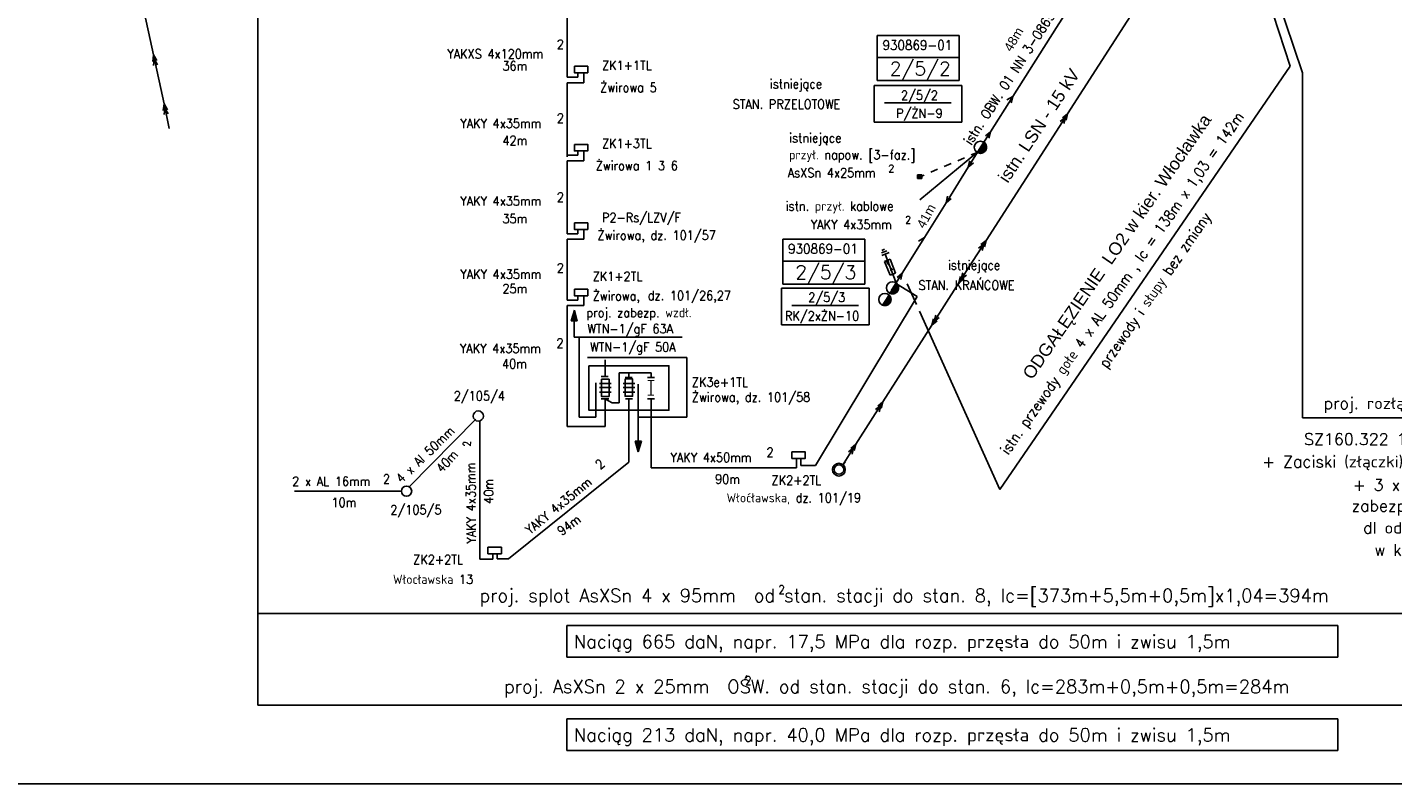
# Model space of a CAD drawing. Extents: x 6572638 to 13149531, y 5838629 to 11678088.
# Tile 2 of 37: x 6572962 to 6573288, y 5838732 to 5838912. Entities that reach past the tile are written whole.
import ezdxf

# ---------------------------------------------------------------- set-up
doc = ezdxf.new("R2010")
doc.units = 0
doc.header["$MEASUREMENT"] = 0
doc.linetypes.add('1_8', pattern=[0.5, 0.25, -0.25])
doc.linetypes.add('3_SUEP_A', pattern=[0])
doc.layers.get('0').update_dxf_attribs({"color": 250, "linetype": 'CONTINUOUS'})
for name, color, linetype in [('_L_NAP', 7, 'CONTINUOUS'), ('_OPIS_KABLA', 250, 'CONTINUOUS'), ('_OPIS_LINII', 250, 'CONTINUOUS'), ('OPIS_LNAP', 250, 'CONTINUOUS'), ('SUEP_L_0', 1, '3_SUEP_A'), ('SUP_T_2', 7, 'CONTINUOUS')]:
    doc.layers.add(name, color=color, linetype=linetype)
doc.styles.add('ARIAL', font='ARIALI_0.TTF', dxfattribs={"width": 0.75})
doc.styles.add('ARIALC', font='ARIALBI0.TTF')
doc.styles.add('SIMPLEBX', font='simplex.shx', dxfattribs={"width": 0.7})

msp = doc.modelspace()

# ---------------------------------------------------------------- hatches: boundary and pattern name
h = msp.add_hatch(color=7)
h.dxf.hatch_style = 1
h.paths.add_polyline_path([(6573167.11876, 5838856.24455), (6573167.76455, 5838856.50658), (6573167.76887, 5838855.5691)])
h = msp.add_hatch(color=7)
h.dxf.hatch_style = 1
h.paths.add_polyline_path([(6573168.61156, 5838854.48533), (6573167.96559, 5838854.22376), (6573167.96193, 5838855.16124)])
at = {"layer": 'OPIS_LNAP', "linetype": 'CONTINUOUS'}
msp.add_hatch(color=7, dxfattribs=at).paths.add_polyline_path([(6573174.51696, 5838877.1731), (6573175.50239, 5838877.1731), (6573175.50239, 5838876.3212), (6573174.51696, 5838876.3212)])
h = msp.add_hatch(color=1, dxfattribs=at)
h.paths.add_polyline_path([(6573093.27279, 5838842.34299), (6573092.60292, 5838844.89787), (6573091.76584, 5838842.34299)])
edge = h.paths.add_edge_path(flags=16)
edge.add_line((6573092.55131, 5838842.56309), (6573092.55131, 5838844.74036))
h = msp.add_hatch(color=1, dxfattribs=at)
h.paths.add_polyline_path([(6573107.12017, 5838813.57785), (6573107.79004, 5838811.02298), (6573108.62712, 5838813.57785)])
edge = h.paths.add_edge_path(flags=16)
edge.add_line((6573107.84164, 5838813.35776), (6573107.84164, 5838811.18049))
at = {"layer": 'SUEP_L_0', "linetype": '3_SUEP_A'}
h = msp.add_hatch(color=7, dxfattribs=at)
edge = h.paths.add_edge_path()
edge.add_line((6573188.75837, 5838882.50869), (6573190.35168, 5838884.95217))
edge.add_arc((6573189.49968, 5838883.76652), 1.46002, -120.5132726, 54.2993058, ccw=False)
h = msp.add_hatch(color=7, dxfattribs=at)
edge = h.paths.add_edge_path()
edge.add_line((6573165.96786, 5838846.15989), (6573167.56117, 5838848.60337))
edge.add_arc((6573166.70917, 5838847.41772), 1.46002, -120.5132726, 54.2993058, ccw=False)
h = msp.add_hatch(color=7, dxfattribs=at)
edge = h.paths.add_edge_path()
edge.add_line((6573167.78479, 5838848.93929), (6573169.3781, 5838851.38277))
edge.add_arc((6573168.5261, 5838850.19711), 1.46002, -120.5132726, 54.2993058, ccw=False)

# ---------------------------------------------------------------- linework, layer by layer
at = {"color": 7, "linetype": 'BYBLOCK'}
for p, q in [((6573246.35432, 5838955.53101), (6573263.45266, 5838903.15874)), ((6573090.85271, 5838903.21196), (6573090.85271, 5838914.99535)), ((6573090.85271, 5838900.52946), (6573090.85271, 5838911.61944)), ((6573093.37733, 5838900.52946), (6573090.85271, 5838900.52946)), ((6573093.37733, 5838901.41691), (6573093.37733, 5838900.52946)), ((6573094.82122, 5838901.41691), (6573094.82122, 5838899.19815)), ((6573263.45266, 5838903.15874), (6573194.18364, 5838802.02016)), ((6573094.82122, 5838899.19815), (6573090.85271, 5838899.19815)), ((6573090.85271, 5838893.49119), (6573090.85271, 5838899.19815)), ((6573090.85271, 5838881.51113), (6573090.85271, 5838897.55532)), ((6573164.16078, 5838889.76031), (6573164.16078, 5838898.5067)), ((6573164.16078, 5838898.5067), (6573185.10936, 5838898.5067)), ((6573185.09201, 5838889.76031), (6573185.09201, 5838898.5067)), ((6573166.62923, 5838894.36073), (6573182.53987, 5838894.36073)), ((6573090.85271, 5838881.86415), (6573090.85271, 5838891.50239)), ((6573185.10936, 5838889.76031), (6573164.16078, 5838889.76031)), ((6573093.37733, 5838881.86415), (6573090.85271, 5838881.86415)), ((6573093.37733, 5838882.75159), (6573093.37733, 5838881.86415)), ((6573094.82122, 5838882.75159), (6573094.82122, 5838880.53283)), ((6573188.87476, 5838882.65187), (6573175.09375, 5838871.18028)), ((6573094.82122, 5838880.53283), (6573090.85271, 5838880.53283)), ((6573090.85271, 5838874.84046), (6573090.85271, 5838880.53283)), ((6573090.85271, 5838863.11542), (6573090.85271, 5838877.55292)), ((6573090.85271, 5838863.11542), (6573090.85271, 5838874.26188)), ((6573093.37733, 5838863.11542), (6573090.85271, 5838863.11542)), ((6573094.82122, 5838861.78411), (6573090.85271, 5838861.78411)), ((6573090.85271, 5838847.28425), (6573090.85271, 5838861.78411)), ((6573093.37733, 5838864.00287), (6573093.37733, 5838863.11542)), ((6573094.82122, 5838864.00287), (6573094.82122, 5838861.78411)), ((6573142.02182, 5838841.3661), (6573142.02182, 5838850.11249)), ((6573142.02182, 5838850.11249), (6573162.97041, 5838850.11249)), ((6573162.95306, 5838841.3661), (6573162.95306, 5838850.11249)), ((6573169.4596, 5838851.15753), (6573174.41264, 5838848.15068)), ((6573174.29326, 5838846.18898), (6573172.06926, 5838851.12761)), ((6573093.37733, 5838847.28425), (6573090.85271, 5838847.28425)), ((6573090.85271, 5838817.06928), (6573090.85271, 5838845.95294)), ((6573094.82122, 5838845.95294), (6573090.85271, 5838845.95294)), ((6573093.37733, 5838848.1717), (6573093.37733, 5838847.28425)), ((6573094.82122, 5838848.1717), (6573094.82122, 5838845.95294)), ((6573144.49028, 5838845.96653), (6573160.40092, 5838845.96653)), ((6573174.41264, 5838848.15068), (6573150.15617, 5838807.79694)), ((6573194.18364, 5838802.02016), (6573175.00807, 5838844.60166)), ((6573162.97041, 5838841.3661), (6573142.02182, 5838841.3661)), ((6573099.92482, 5838823.43964), (6573099.92482, 5838817.06928)), ((6573105.60804, 5838823.53274), (6573105.60804, 5838808.56525)), ((6573110.89975, 5838823.41356), (6573110.89975, 5838807.18936)), ((6573069.0181, 5838818.81916), (6573053.11518, 5838802.65318)), ((6573069.97136, 5838818.45175), (6573069.97136, 5838785.37917)), ((6573099.92482, 5838817.06928), (6573090.85271, 5838817.06928)), ((6573145.63203, 5838809.35025), (6573145.63203, 5838807.18936)), ((6573146.66896, 5838809.43664), (6573146.66896, 5838807.79694)), ((6573076.84358, 5838785.47345), (6573105.60804, 5838808.56525)), ((6573110.89975, 5838807.18936), (6573145.63203, 5838807.18936)), ((6573146.66896, 5838807.79694), (6573150.15617, 5838807.79694)), ((6573051.2049, 5838801.63483), (6573025.77797, 5838801.63483)), ((6573073.06199, 5838786.59777), (6573073.06199, 5838785.37917)), ((6573074.09891, 5838786.68416), (6573074.09891, 5838785.47345)), ((6573069.97136, 5838785.37917), (6573073.06199, 5838785.37917)), ((6573074.09891, 5838785.47345), (6573076.84358, 5838785.47345))]:
    msp.add_line(p, q, dxfattribs=at)
at = {"color": 7, "linetype": 'CONTINUOUS', "ltscale": 0.3}
for p, q in [((6573165.92772, 5838858.54916), (6573167.14732, 5838859.043)), ((6573165.97431, 5838857.92569), (6573167.7188, 5838858.63207))]:
    msp.add_line(p, q, dxfattribs=at)
at = {"color": 7}
for p, q in [((6573167.95466, 5838857.02632), (6573166.66951, 5838856.50594)), ((6573167.11876, 5838856.24455), (6573167.76455, 5838856.50658)), ((6573167.76887, 5838855.5691), (6573167.11876, 5838856.24455)), ((6573167.96193, 5838855.16124), (6573168.61156, 5838854.48533))]:
    msp.add_line(p, q, dxfattribs=at)
at = {"color": 1, "linetype": 'BYBLOCK'}
for p, q in [((6573090.72875, 5838761.95793), (6573090.72875, 5838769.57591)), ((6573090.72875, 5838769.57591), (6573274.83264, 5838769.57591)), ((6573274.83264, 5838769.57591), (6573274.83264, 5838761.95793)), ((6573274.83264, 5838761.95793), (6573090.72875, 5838761.95793)), ((6573090.72875, 5838739.66918), (6573090.72875, 5838747.28716)), ((6573090.72875, 5838747.28716), (6573274.83264, 5838747.28716)), ((6573274.83264, 5838747.28716), (6573274.83264, 5838739.66918)), ((6573274.83264, 5838739.66918), (6573090.72875, 5838739.66918))]:
    msp.add_line(p, q, dxfattribs=at)
at = {"color": 7, "linetype": 'BYBLOCK'}
for points in [[(6573092.56568, 5838903.10387), (6573095.76224, 5838903.10387), (6573095.76224, 5838901.54974), (6573092.56568, 5838901.54974)], [(6573092.56568, 5838884.43856), (6573095.76224, 5838884.43856), (6573095.76224, 5838882.88443), (6573092.56568, 5838882.88443)], [(6573092.56568, 5838865.68983), (6573095.76224, 5838865.68983), (6573095.76224, 5838864.1357), (6573092.56568, 5838864.1357)], [(6573092.56568, 5838849.85866), (6573095.76224, 5838849.85866), (6573095.76224, 5838848.30453), (6573092.56568, 5838848.30453)], [(6573144.50932, 5838810.99076), (6573147.70588, 5838810.99076), (6573147.70588, 5838809.43664), (6573144.50932, 5838809.43664)], [(6573071.93928, 5838788.23828), (6573075.13584, 5838788.23828), (6573075.13584, 5838786.68416), (6573071.93928, 5838786.68416)]]:
    msp.add_lwpolyline(points, close=True, dxfattribs=at)
for centre in [(6573069.63195, 5838819.581), (6573052.50335, 5838801.632)]:
    msp.add_circle(centre, 1.22771, dxfattribs=at)
at = {"color": 1, "linetype": 'CONTINUOUS'}
msp.add_circle((6573155.74446, 5838806.79061), 1.13558, dxfattribs=at)
at = {"layer": '_L_NAP', "color": 5}
for p, q in [((6573164.86928, 5838899.67795), (6573164.86928, 5838910.44128)), ((6573164.86928, 5838910.44128), (6573184.43824, 5838910.44128)), ((6573184.43824, 5838910.44128), (6573184.43824, 5838899.67795)), ((6573164.86928, 5838905.23897), (6573184.43824, 5838905.23897)), ((6573184.43824, 5838899.67795), (6573164.86928, 5838899.67795)), ((6573142.31628, 5838861.80636), (6573161.88524, 5838861.80636)), ((6573142.31628, 5838851.04303), (6573142.31628, 5838861.80636)), ((6573161.88524, 5838861.80636), (6573161.88524, 5838851.04303)), ((6573142.31628, 5838856.60405), (6573161.88524, 5838856.60405)), ((6573161.88524, 5838851.04303), (6573142.31628, 5838851.04303))]:
    msp.add_line(p, q, dxfattribs=at)
at = {"layer": '_L_NAP', "color": 7, "linetype": 'BYBLOCK'}
for p, q in [((6573166.63774, 5838859.40896), (6573165.94533, 5838859.1304)), ((6573167.95286, 5838857.02221), (6573166.64047, 5838856.49423)), ((6573166.64047, 5838856.49423), (6573167.97164, 5838853.18535)), ((6573169.28404, 5838853.71333), (6573167.95286, 5838857.02221)), ((6573169.28403, 5838853.72632), (6573167.97164, 5838853.19834))]:
    msp.add_line(p, q, dxfattribs=at)
at = {"layer": '_OPIS_KABLA', "color": 1, "ltscale": 0.3}
for p, q in [((6573016.98987, 5839028.21168), (6573016.98987, 5838750.48205)), ((6573016.98987, 5838772.40415), (6573348.48551, 5838772.40415)), ((6573016.98987, 5838750.48205), (6573345.37856, 5838750.48205))]:
    msp.add_line(p, q, dxfattribs=at)
at = {"layer": '_OPIS_LINII', "color": 7, "linetype": 'BYBLOCK'}
msp.add_line((6573169.4596, 5838851.15753), (6573166.80524, 5838858.27543), dxfattribs=at)
at = {"layer": 'OPIS_LNAP', "color": 1, "linetype": 'CONTINUOUS'}
for p, q in [((6573246.73232, 5838960.25559), (6573266.43025, 5838901.5462)), ((6573266.43025, 5838901.5462), (6573266.43025, 5838819.11731)), ((6573092.60292, 5838844.89787), (6573091.76584, 5838842.34299)), ((6573091.76584, 5838842.34299), (6573093.27279, 5838842.34299)), ((6573092.55131, 5838842.56309), (6573092.55131, 5838844.74036)), ((6573092.55131, 5838838.42198), (6573092.55131, 5838842.56309)), ((6573093.27279, 5838842.34299), (6573092.60292, 5838844.89787)), ((6573092.55131, 5838838.42198), (6573118.34025, 5838838.42198)), ((6573093.68623, 5838819.30052), (6573093.68623, 5838838.42198)), ((6573095.69058, 5838833.51652), (6573119.44242, 5838833.51652)), ((6573119.44242, 5838833.51652), (6573119.44242, 5838819.28487)), ((6573097.69493, 5838827.50971), (6573097.69493, 5838819.30052)), ((6573098.55781, 5838827.31764), (6573101.36949, 5838827.31764)), ((6573098.55781, 5838826.36011), (6573101.36949, 5838826.36011)), ((6573104.18469, 5838827.37438), (6573106.99637, 5838827.37438)), ((6573104.18469, 5838826.41685), (6573106.99637, 5838826.41685)), ((6573107.76369, 5838813.10671), (6573107.76369, 5838827.20939)), ((6573098.55781, 5838825.24286), (6573101.36949, 5838825.24286)), ((6573104.18469, 5838825.2996), (6573106.99637, 5838825.2996)), ((6573097.69493, 5838819.30052), (6573093.68623, 5838819.30052)), ((6573119.44242, 5838819.28487), (6573107.76369, 5838819.28487)), ((6573266.43025, 5838819.11731), (6573335.48334, 5838819.11731)), ((6573108.62712, 5838813.57785), (6573107.12017, 5838813.57785)), ((6573107.12017, 5838813.57785), (6573107.79004, 5838811.02298)), ((6573107.79004, 5838811.02298), (6573108.62712, 5838813.57785)), ((6573107.84164, 5838813.35776), (6573107.84164, 5838811.18049))]:
    msp.add_line(p, q, dxfattribs=at)
at = {"layer": 'OPIS_LNAP', "color": 7, "linetype": 'CONTINUOUS'}
for p, q in [((6573099.95001, 5838829.04541), (6573099.95001, 5838833.01957)), ((6573098.99419, 5838828.97866), (6573100.65512, 5838828.97866)), ((6573103.23898, 5838822.73177), (6573103.23898, 5838829.89337)), ((6573103.23898, 5838829.89337), (6573110.8669, 5838829.89337)), ((6573104.70792, 5838828.81807), (6573106.36885, 5838828.81807)), ((6573105.55769, 5838828.83274), (6573105.55769, 5838829.89579)), ((6573110.03186, 5838828.81807), (6573111.69279, 5838828.81807)), ((6573110.8669, 5838829.89337), (6573110.8669, 5838828.83274)), ((6573098.99419, 5838823.67783), (6573100.65512, 5838823.67783)), ((6573099.14791, 5838823.67783), (6573100.80884, 5838823.67783)), ((6573099.85499, 5838823.67451), (6573101.57572, 5838822.73177)), ((6573101.57572, 5838822.73177), (6573103.23898, 5838822.73177)), ((6573104.74561, 5838823.67783), (6573106.40654, 5838823.67783)), ((6573110.0516, 5838823.67783), (6573111.71253, 5838823.67783))]:
    msp.add_line(p, q, dxfattribs=at)
at = {"layer": 'OPIS_LNAP', "color": 4, "linetype": 'CONTINUOUS'}
msp.add_lwpolyline([(6572925.28928, 5838731.75967), (6573519.28928, 5838731.75967), (6573519.28928, 5839151.75967), (6572925.28928, 5839151.75967)], close=True, dxfattribs=at)
at = {"layer": 'OPIS_LNAP', "color": 7, "linetype": 'CONTINUOUS'}
for points in [[(6573174.51696, 5838877.1731), (6573175.50239, 5838877.1731), (6573175.50239, 5838876.3212), (6573174.51696, 5838876.3212)], [(6573096.02236, 5838831.59275), (6573115.13415, 5838831.59275), (6573115.13415, 5838820.93882), (6573096.02236, 5838820.93882)]]:
    msp.add_lwpolyline(points, close=True, dxfattribs=at)
at = {"layer": 'OPIS_LNAP', "color": 1, "linetype": 'CONTINUOUS'}
for points in [[(6573099.03707, 5838828.37103), (6573100.85843, 5838828.37103), (6573100.85843, 5838824.25347), (6573099.03707, 5838824.25347)], [(6573104.66395, 5838828.42777), (6573106.48531, 5838828.42777), (6573106.48531, 5838824.3102), (6573104.66395, 5838824.3102)]]:
    msp.add_lwpolyline(points, close=True, dxfattribs=at)
at = {"layer": 'OPIS_LNAP', "color": 7, "linetype": 'CONTINUOUS', "const_width": 0.3036}
for points in [[(6573110.10244, 5838828.06622), (6573111.62044, 5838828.06622)], [(6573110.86456, 5838827.91138), (6573110.86456, 5838824.41229)], [(6573110.09301, 5838824.5524), (6573111.61101, 5838824.5524)]]:
    msp.add_lwpolyline(points, dxfattribs=at)
at = {"layer": 'SUEP_L_0', "linetype": '3_SUEP_A'}
for p, q in [((6573210.34895, 5838891.77989), (6573234.34448, 5838929.08679)), ((6572989.51435, 5838917.56442), (6572992.04811, 5838905.83497)), ((6572992.04811, 5838905.83497), (6572991.8761, 5838904.26321)), ((6572992.04811, 5838905.83497), (6572994.58187, 5838894.10552)), ((6572992.85356, 5838904.47436), (6572992.04811, 5838905.83497)), ((6572992.25926, 5838904.85751), (6572992.08725, 5838903.28576)), ((6572993.0647, 5838903.49691), (6572992.25926, 5838904.85751)), ((6572994.58187, 5838894.10552), (6572994.40986, 5838892.53376)), ((6572994.58187, 5838894.10552), (6572995.84875, 5838888.24079)), ((6572995.38732, 5838892.74491), (6572994.58187, 5838894.10552)), ((6572994.79302, 5838893.12806), (6572994.62101, 5838891.55631)), ((6572995.59846, 5838891.76745), (6572994.79302, 5838893.12806)), ((6573208.40956, 5838888.76463), (6573210.34895, 5838891.77989)), ((6573208.57604, 5838889.94774), (6573209.808, 5838890.93884)), ((6573209.11699, 5838890.78879), (6573210.34895, 5838891.77989)), ((6573209.808, 5838890.93884), (6573209.41709, 5838889.40679)), ((6573210.34895, 5838891.77989), (6573209.95804, 5838890.24784)), ((6573190.87449, 5838861.50209), (6573208.40956, 5838888.76463)), ((6573187.62875, 5838856.45579), (6573190.87449, 5838861.50209)), ((6573189.64253, 5838860.51099), (6573190.87449, 5838861.50209)), ((6573190.87449, 5838861.50209), (6573190.48358, 5838859.97004)), ((6573189.10157, 5838859.66994), (6573190.33353, 5838860.66104)), ((6573190.33353, 5838860.66104), (6573189.94262, 5838859.12899)), ((6573184.40019, 5838851.39847), (6573187.62875, 5838856.45579)), ((6573184.78589, 5838852.93185), (6573184.40019, 5838851.39847)), ((6573184.40019, 5838851.39847), (6573185.62877, 5838852.39376)), ((6573185.32398, 5838853.77473), (6573184.93829, 5838852.24136)), ((6573184.93829, 5838852.24136), (6573186.16687, 5838853.23664)), ((6573177.94308, 5838841.28385), (6573184.40019, 5838851.39847)), ((6573178.32878, 5838842.81722), (6573177.94308, 5838841.28385)), ((6573177.94308, 5838841.28385), (6573179.17166, 5838842.27913)), ((6573178.86687, 5838843.66011), (6573178.48117, 5838842.12673)), ((6573178.48117, 5838842.12673), (6573179.70976, 5838843.12201)), ((6573166.24576, 5838822.96078), (6573177.94308, 5838841.28385)), ((6573159.78865, 5838812.84615), (6573166.24576, 5838822.96078)), ((6573165.01718, 5838821.9655), (6573166.24576, 5838822.96078)), ((6573166.24576, 5838822.96078), (6573165.86007, 5838821.42741)), ((6573164.47909, 5838821.12261), (6573165.70767, 5838822.11789)), ((6573165.70767, 5838822.11789), (6573165.32197, 5838820.58452)), ((6573156.5601, 5838807.78884), (6573159.78865, 5838812.84615)), ((6573158.56007, 5838811.85087), (6573159.78865, 5838812.84615)), ((6573159.78865, 5838812.84615), (6573159.40296, 5838811.31278)), ((6573158.02198, 5838811.00798), (6573159.25056, 5838812.00327)), ((6573159.25056, 5838812.00327), (6573158.86486, 5838810.46989)), ((6573156.5601, 5838807.78884), (6573157.23215, 5838808.64956))]:
    msp.add_line(p, q, dxfattribs=at)
at = {"layer": 'SUEP_L_0', "color": 7, "linetype": '3_SUEP_A'}
for p, q in [((6573207.67751, 5838912.33941), (6573213.02923, 5838920.78684)), ((6573197.28268, 5838895.9317), (6573207.67751, 5838912.33941)), ((6573191.93096, 5838887.48427), (6573197.28268, 5838895.9317)), ((6573195.84637, 5838895.06596), (6573197.28268, 5838895.9317)), ((6573197.28268, 5838895.9317), (6573196.90229, 5838894.397)), ((6573189.2551, 5838883.26056), (6573191.93096, 5838887.48427)), ((6573190.70583, 5838886.48474), (6573191.93096, 5838887.48427)), ((6573191.93096, 5838887.48427), (6573191.55057, 5838885.94957)), ((6573189.2551, 5838883.26056), (6573186.6175, 5838879.01646)), ((6573181.32764, 5838870.52653), (6573186.61261, 5838879.01588)), ((6573186.98089, 5838880.55353), (6573186.61261, 5838879.01588)), ((6573186.61261, 5838879.01588), (6573187.82982, 5838880.02503)), ((6573181.69592, 5838872.06418), (6573181.32764, 5838870.52653)), ((6573181.32764, 5838870.52653), (6573182.54485, 5838871.53568)), ((6573176.13755, 5838862.18958), (6573181.32764, 5838870.52653)), ((6573170.85258, 5838853.70023), (6573176.13755, 5838862.18958)), ((6573174.7081, 5838861.31255), (6573176.13755, 5838862.18958)), ((6573168.2101, 5838849.45556), (6573170.85258, 5838853.70023)), ((6573169.63537, 5838852.69108), (6573170.85258, 5838853.70023)), ((6573170.85258, 5838853.70023), (6573170.4843, 5838852.16258)), ((6573167.85493, 5838848.9015), (6573168.12476, 5838849.32244)), ((6573168.29543, 5838849.58868), (6573168.56526, 5838850.00962))]:
    msp.add_line(p, q, dxfattribs=at)
at = {"layer": 'SUEP_L_0', "color": 7, "linetype": '1_8', "ltscale": 7}
msp.add_line((6573188.94526, 5838882.6297), (6573175.42979, 5838876.85938), dxfattribs=at)
at = {"layer": 'SUEP_L_0', "color": 7, "linetype": '3_SUEP_A'}
for centre in [(6573189.50982, 5838883.75959), (6573168.53623, 5838850.19019), (6573166.7193, 5838847.41079)]:
    msp.add_circle(centre, 1.46002, dxfattribs=at)
for centre in [(6573189.49968, 5838883.76652), (6573166.70917, 5838847.41772), (6573168.5261, 5838850.19711)]:
    msp.add_arc(centre, 1.46002, 239.4867274, 54.2993058, dxfattribs=at)
at = {"layer": 'SUP_T_2', "color": 1}
msp.add_circle((6573155.71725, 5838806.77639), 1.52386, dxfattribs=at)

# ---------------------------------------------------------------- texts
at = {"color": 7, "linetype": 'BYBLOCK', "style": 'SIMPLEBX', "width": 0.9}
for s, height, rotation, p in [('istn. OBW. 01 NN 3-0869-01', 2.3, 57.052614, (6573187.32721, 5838884.15366)), ('istn. przewody gołe 4 x AL 50mm , lc = 138m x 1,03 = 142m', 2.5, 55.1254064, (6573196.15952, 5838810.15679)), ('przewody i słupy bez zmiany', 2.5, 55.5006848, (6573219.71278, 5838830.83796)), ('4 x Al 50mm', 2.2, 43.888174, (6573051.25145, 5838803.38651)), ('2', 1.8, 88.9285638, (6573067.78896, 5838812.22673)), ('40m', 2.2, 47.4950847, (6573060.93698, 5838805.85186)), ('2', 2.2, 39.3184339, (6573098.69394, 5838806.74343)), ('YAKY 4x35mm', 2.2, 90.5414491, (6573069.06796, 5838789.1579)), ('40m', 2.2, 90.5414491, (6573073.20415, 5838798.63229)), ('YAKY 4x35mm', 2.2, 39.3184339, (6573081.94645, 5838791.18408)), ('90m', 2.2, 359.844267, (6573126.16537, 5838803.4111)), ('94m', 2.2, 36.43651, (6573089.52217, 5838790.90056))]:
    msp.add_text(s, height=height, rotation=rotation, dxfattribs=at).set_placement(p)
at = {"color": 7, "linetype": 'BYBLOCK', "style": 'ARIALC'}
for s, rotation, p in [('48m', 59.8212203, (6573196.89597, 5838906.4281)), ('41m', 61.4999053, (6573176.10263, 5838864.20123))]:
    msp.add_text(s, height=2.2, rotation=rotation, dxfattribs=at).set_placement(p)
at = {"color": 7, "linetype": 'BYBLOCK', "style": 'SIMPLEBX', "width": 0.9}
for s, height, p in [('YAKXS 4x120mm', 2.2, (6573062.21757, 5838904.97925)), ('2', 2.2, (6573088.38723, 5838907.25191)), ('36m', 2.2, (6573075.38637, 5838902.10926)), ('ZK1+1TL', 2.2, (6573099.15631, 5838902.23992)), ('istniejące', 2.2, (6573139.24448, 5838897.81094)), ('Żwirowa 5', 2.2, (6573098.73916, 5838896.94168)), ('2/5/2', 2.2, (6573170.55126, 5838895.101)), ('STAN. PRZELOTOWE', 2.2, (6573130.35719, 5838892.95432)), ('YAKY 4x35mm', 2.2, (6573065.31839, 5838888.36265)), ('2', 2.2, (6573088.38723, 5838889.62686)), ('P/ŻN-9', 2.2, (6573169.39692, 5838890.78263)), ('istniejące', 2.2, (6573143.87311, 5838884.90809)), ('42m', 2.2, (6573075.38637, 5838884.28548)), ('ZK1+3TL', 2.2, (6573099.15631, 5838883.57451)), ('Żwirowa 1 3 6', 2.2, (6573097.66941, 5838878.27627)), ('przył. napow. [3-faz.]', 2.2, (6573143.819, 5838880.88067)), ('AsXSn 4x25mm ', 2.2, (6573143.52445, 5838876.57191)), ('2', 1.8, (6573167.55932, 5838877.8006)), ('YAKY 4x35mm', 2.2, (6573065.31839, 5838869.84477)), ('2', 2.2, (6573088.38723, 5838870.76037)), ('istn. przył. kablowe', 2.2, (6573143.02907, 5838868.62375)), ('35m', 2.2, (6573075.38637, 5838865.61782)), ('P2-Rs/LZV/F', 2.2, (6573099.15631, 5838865.88592)), ('YAKY 4x35mm', 2.2, (6573149.00367, 5838864.21698)), ('2', 1.8, (6573171.56381, 5838865.52307)), ('Żwirowa, dz. 101/57', 2.2, (6573098.09753, 5838861.65624)), ('2', 2.2, (6573088.38723, 5838853.83264)), ('istniejące', 2.2, (6573181.77601, 5838854.52125)), ('YAKY 4x35mm', 2.2, (6573065.31839, 5838852.35481)), ('ZK1+2TL', 2.2, (6573096.92836, 5838851.8282)), ('STAN. KRAŃCOWE', 2.2, (6573174.74097, 5838849.72209)), ('25m', 2.2, (6573075.38637, 5838848.88872)), ('Żwirowa, ', 2.2, (6573096.93912, 5838847.1711)), ('dz. 101/26,27', 2.2, (6573110.10602, 5838847.2591)), ('2/5/3', 2.2, (6573148.4123, 5838846.84892)), ('RK/2xŻN-10', 2.2, (6573142.84478, 5838842.38786)), ('YAKY 4x35mm', 2.2, (6573065.21513, 5838834.61442)), ('2', 2.2, (6573088.28396, 5838835.89342)), ('40m', 2.2, (6573075.2831, 5838830.9496)), ('ZK3e+1TL', 2.2, (6573120.61329, 5838826.5739)), ('2/105/4', 2.2, (6573063.77089, 5838823.292)), ('Żwirowa, dz. 101/58', 2.2, (6573120.63547, 5838823.00325)), ('YAKY 4x50mm', 2.2, (6573115.50839, 5838808.58022)), ('2', 2.2, (6573138.44092, 5838809.83319)), ('2 x AL 16mm', 2.2, (6573025.19555, 5838802.88172)), ('2', 2.2, (6573046.85559, 5838803.46727)), ('ZK2+2TL', 2.2, (6573139.63822, 5838803.14282)), ('10m', 2.2, (6573034.57131, 5838797.82446)), ('Włoćławska, dz. 101/19', 2.2, (6573128.91046, 5838798.95864)), ('2/105/5', 2.2, (6573048.61289, 5838796.08235)), ('ZK2+2TL', 2.2, (6573054.08143, 5838784.20271)), ('Włocławska 13', 2.2, (6573049.24279, 5838779.48099))]:
    msp.add_text(s, height=height, dxfattribs=at).set_placement(p)
at = {"color": 1, "linetype": 'BYBLOCK', "style": 'SIMPLEBX', "width": 0.9}
for s, height, p in [('proj. zabezp. wzdł.', 2.2, (6573095.41809, 5838843.1715)), ('WTN-1/gF 63A ', 2.2, (6573095.67516, 5838839.3289)), ('WTN-1/gF 50A ', 2.2, (6573096.30497, 5838834.96621)), ('2', 2, (6573141.28223, 5838777.14156)), ('2', 2, (6573133.31944, 5838755.41268))]:
    msp.add_text(s, height=height, dxfattribs=at).set_placement(p)
at = {"color": 1, "linetype": 'BYBLOCK', "style": 'SIMPLEBX'}
for s, p in [('proj. rozłącznik bezpiecznikowy', (6573271.46862, 5838821.24567)), ('SZ160.322 160A Al/Cu 2x(16-120)', (6573266.80195, 5838812.66494)), ('+ Zaciski (złączki) w zestawie 3 x KG43.6 ', (6573256.79388, 5838807.30815)), ('+ 3 x WTN-00/gF 80A ', (6573278.4226, 5838801.74349)), ('zabezpiecenie wzdłuzne', (6573278.14821, 5838796.76187)), ('dl odgałęzienia L.NAP.', (6573280.89956, 5838791.4921)), ('w kier. Włocławka', (6573283.5649, 5838786.22234))]:
    msp.add_text(s, height=2.772, dxfattribs=at).set_placement(p)
at = {"layer": '_L_NAP', "color": 5, "style": 'SIMPLEBX', "width": 0.9}
for p in [(6573166.14174, 5838907.00124), (6573143.58874, 5838858.36632)]:
    msp.add_text('930869-01', height=2.32, dxfattribs=at).set_placement(p)
at = {"layer": '_L_NAP', "color": 5, "style": 'SIMPLEBX'}
for s, p in [('2/5/2', (6573167.87047, 5838900.92899)), ('2/5/3', (6573145.31747, 5838852.29407))]:
    msp.add_text(s, height=3.268148, dxfattribs=at).set_placement(p)
at = {"layer": '_L_NAP', "color": 6, "style": 'ARIAL'}
msp.add_text('istn. LSN - 15 kV', height=3, rotation=56.4564145, dxfattribs=at).set_placement((6573196.04872, 5838875.01465))
at = {"layer": '_L_NAP', "color": 7, "style": 'ARIAL'}
msp.add_text('ODGAŁĘZIENIE  LO2 w kier. Włocławka', height=3, rotation=55.3909684, dxfattribs=at).set_placement((6573201.8442, 5838828.06447))
at = {"layer": '_L_NAP', "color": 1, "style": 'SIMPLEBX'}
for s, p in [('proj. splot AsXSn 4 x 95mm  od stan. stacji do stan. 8, lc=[373m+5,5m+0,5m]x1,04=394m ', (6573069.90866, 5838775.14915)), ('Naciąg 665 daN, napr. 17,5 MPa dla rozp. przęsła do 50m i zwisu 1,5m', (6573092.42322, 5838764.13759)), ('proj. AsXSn 2 x 25mm  OŚW. od stan. stacji do stan. 6, lc=283m+0,5m+0,5m=284m ', (6573075.77646, 5838753.42027)), ('Naciąg 213 daN, napr. 40,0 MPa dla rozp. przęsła do 50m i zwisu 1,5m', (6573092.42322, 5838741.84884))]:
    msp.add_text(s, height=3.125, dxfattribs=at).set_placement(p)

doc.saveas('drawing.dxf')
